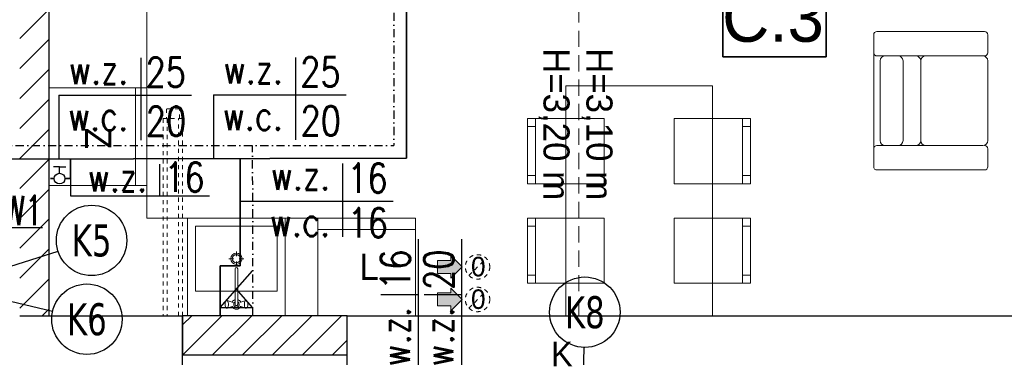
# Model space of a CAD drawing. Extents: x -220312 to -8310, y -91840 to 81907.
# Tile 43 of 128: x -172802 to -166760, y -3780 to -1708. Entities that reach past the tile are written whole.
import ezdxf
from ezdxf.enums import TextEntityAlignment as Align

# ---------------------------------------------------------------- set-up
doc = ezdxf.new("R2010")
doc.units = 0
doc.header["$MEASUREMENT"] = 0
doc.set_wipeout_variables(frame=1)
for name, pattern in [('DASHDOT', [1, 0.5, -0.25, 0, -0.25]), ('Hidden Line', [50, 25, -25]), ('Krawędzie ukryte', [150, 100, -50])]:
    doc.linetypes.add(name, pattern=pattern)
for name, color, linetype in [('#armatura', 7, 'Continuous'), ('#kan_san-op', 34, 'Continuous'), ('#opisy', 252, 'Continuous'), ('BATERIA', 3, 'Continuous'), ('Drzwi ArchiCAD', 7, 'Continuous'), ('srednice', 3, 'Continuous')]:
    doc.layers.add(name, color=color, linetype=linetype)
for name, color, linetype, lineweight in [('Arch kominy_Nr_Pióra__1', 7, 'Continuous', 25), ('Arch kominy_Nr_Pióra__10', 134, 'Continuous', 18), ('Arch kominy_Nr_Pióra__21', 7, 'Continuous', 9), ('Arch opisy_Nr_Pióra__21', 7, 'Continuous', 9), ('Arch ściany nośne_Nr_Pióra__21', 7, 'Continuous', 9), ('Arch ściany nośne_Nr_Pióra__27', 7, 'Continuous', 30), ('INWENT OPISY_Nr_Pióra__52', 34, 'Continuous', 25), ('INWENT WYMIARY_Nr_Pióra__21', 7, 'Continuous', 9), ('INWENT. DRZWI_Nr_Pióra__101', 8, 'Continuous', 13), ('INWENT.ŚCIANY_Nr_Pióra__1', 7, 'Continuous', 25), ('INWENT.ŚCIANY_Nr_Pióra__101', 8, 'Continuous', 13), ('IS_Ciepła_woda', 1, 'DASHDOT', 30), ('Istniejące stropy_Nr_Pióra__5', 7, 'Continuous', 13), ('PODKŁAD', 252, 'Continuous', 35), ('woda zimna', 5, 'Continuous', 35)]:
    doc.layers.add(name, color=color, linetype=linetype, lineweight=lineweight)
doc.layers.add('Arch wyposarzenie_Nr_Pióra__9', color=7, linetype='Continuous', lineweight=13, true_color=0x3dad99)
doc.layers.add('Arch wyposazenie_Nr_Pióra__9', color=7, linetype='Continuous', lineweight=13, true_color=0x3dad99)
doc.styles.add('GENERATED_STYLE_2', font='txt')
doc.styles.add('GENERATED_STYLE_4', font='txt')
doc.styles.add('GENERATED_STYLE_6', font='txt')
doc.styles.add('GLOWNE', font='verdana.ttf')
doc.styles.add('ROMANS', font='romans.shx', dxfattribs={"width": 0.85, "height": 0.11})
doc.styles.get("Standard").update_dxf_attribs({"font": 'txt', "bigfont": 'BIGFONT.SHX'})
pattern_1 = [(45, (0, 0), (-91.92388, 91.92388), [])]

# ---------------------------------------------------------------- blocks, each defined once
blk = doc.blocks.new('parter')
at = {"layer": 'Arch ściany nośne_Nr_Pióra__21', "linetype": 'Continuous'}
h = blk.add_hatch(dxfattribs=at)
h.set_pattern_fill('Common_Brick', color=252, style=0, pattern_type=2)
h.set_pattern_definition(pattern_1)
h.paths.add_polyline_path([(-172802.4, 2224.9), (-172802.4, -3525.1), (-172622.4, -3525.1), (-172622.4, 2224.9)], flags=0)
h = blk.add_hatch(dxfattribs=at)
h.set_pattern_fill('Common_Brick', color=252, style=0, pattern_type=2)
h.set_pattern_definition(pattern_1)
h.paths.add_polyline_path([(-171802.4, -3765.1), (-170792.4, -3765.1), (-170792.4, -3525.1), (-171802.4, -3525.1)], flags=0)
at = {"color": 252}
for p, q in [((-168487.5, -1935.3), (-168487.5, -1441.1)), ((-167852.2, -1441.1), (-167852.2, -1935.3)), ((-167852.2, -1935.3), (-168487.5, -1935.3))]:
    blk.add_line(p, q, dxfattribs=at)
at = {"layer": 'Arch kominy_Nr_Pióra__1', "color": 252, "linetype": 'Continuous'}
for points in [[(-170157.4, -3265.1), (-170237.4, -3185.1), (-170157.4, -3185.1)], [(-170237.4, -3265.1), (-170237.4, -3185.1), (-170157.4, -3265.1)], [(-170157.4, -3295.1), (-170157.4, -3155.1), (-170087.4, -3225.1)], [(-170157.4, -3495.1), (-170157.4, -3355.1), (-170087.4, -3425.1)], [(-170157.4, -3465.1), (-170237.4, -3385.1), (-170157.4, -3385.1)], [(-170237.4, -3465.1), (-170237.4, -3385.1), (-170157.4, -3465.1)]]:
    blk.add_solid(points, dxfattribs=at)
at = {"layer": 'Arch kominy_Nr_Pióra__21', "color": 252, "linetype": 'Continuous'}
for p, q in [((-170237.4, -3185.1), (-170157.4, -3185.1)), ((-170237.4, -3265.1), (-170237.4, -3185.1)), ((-170087.4, -3225.1), (-170157.4, -3155.1)), ((-170157.4, -3185.1), (-170157.4, -3155.1)), ((-170157.4, -3295.1), (-170087.4, -3225.1)), ((-170237.4, -3265.1), (-170157.4, -3265.1)), ((-170157.4, -3265.1), (-170157.4, -3295.1)), ((-170087.4, -3425.1), (-170157.4, -3355.1)), ((-170157.4, -3385.1), (-170157.4, -3355.1)), ((-170237.4, -3385.1), (-170157.4, -3385.1)), ((-170237.4, -3465.1), (-170237.4, -3385.1)), ((-170157.4, -3495.1), (-170087.4, -3425.1)), ((-170237.4, -3465.1), (-170157.4, -3465.1)), ((-170157.4, -3465.1), (-170157.4, -3495.1))]:
    blk.add_line(p, q, dxfattribs=at)
at = {"layer": 'Arch kominy_Nr_Pióra__21', "color": 252, "linetype": 'Hidden Line'}
for p, q in [((-170045.4, -3278.2), (-169939.3, -3172.1)), ((-170045.4, -3478.2), (-169939.3, -3372.1))]:
    blk.add_line(p, q, dxfattribs=at)
for centre in [(-169992.4, -3225.1), (-169992.4, -3425.1)]:
    blk.add_circle(centre, 75, dxfattribs=at)
at = {"layer": 'Arch opisy_Nr_Pióra__21', "color": 252, "linetype": 'Continuous'}
for p, q in [((-168487.5, -1935.3), (-168487.5, -1441.1)), ((-167852.2, -1441.1), (-167852.2, -1935.3)), ((-167852.2, -1935.3), (-168487.5, -1935.3))]:
    blk.add_line(p, q, dxfattribs=at)
at = {"layer": 'Arch wyposarzenie_Nr_Pióra__9', "color": 252, "linetype": 'Continuous'}
for p, q in [((-171472.4, -3129.7), (-171472.4, -3158.5)), ((-171517.9, -3175.1), (-171489.1, -3175.1)), ((-171472.4, -3191.8), (-171472.4, -3220.6)), ((-171455.7, -3175.1), (-171426.9, -3175.1)), ((-171480.3, -3236.3), (-171480.3, -3456.5)), ((-171464.5, -3456.5), (-171464.5, -3236.3)), ((-171540, -3439.8), (-171541.5, -3445.1)), ((-171537.9, -3436.4), (-171540, -3439.8)), ((-171532.8, -3432.6), (-171537.9, -3436.4)), ((-171530, -3431.1), (-171532.8, -3432.6)), ((-171492.5, -3443.1), (-171530, -3431.1)), ((-171527.2, -3432.6), (-171530, -3431.1)), ((-171524.7, -3436.8), (-171527.2, -3432.6)), ((-171522.9, -3443.1), (-171524.7, -3436.8)), ((-171521.9, -3451), (-171522.9, -3443.1)), ((-171452.3, -3443.1), (-171414.8, -3431.1)), ((-171421.9, -3443.1), (-171422.9, -3451)), ((-171420.1, -3436.8), (-171421.9, -3443.1)), ((-171417.6, -3432.6), (-171420.1, -3436.8)), ((-171414.8, -3431.1), (-171417.6, -3432.6)), ((-171412, -3432.6), (-171414.8, -3431.1)), ((-171412, -3432.6), (-171406.8, -3436.4)), ((-171404.8, -3439.8), (-171406.8, -3436.4)), ((-171403.2, -3445.1), (-171404.8, -3439.8)), ((-171541.5, -3445.1), (-171542.3, -3451.7)), ((-171542.3, -3451.7), (-171542.3, -3458.6)), ((-171542.3, -3458.6), (-171541.5, -3465.1)), ((-171541.5, -3465.1), (-171540, -3470.5)), ((-171540, -3470.5), (-171537.9, -3473.9)), ((-171532.8, -3477.7), (-171537.9, -3473.9)), ((-171532.8, -3477.7), (-171530, -3479.1)), ((-171492.5, -3467.2), (-171530, -3479.1)), ((-171530, -3479.1), (-171527.2, -3477.7)), ((-171527.2, -3477.7), (-171524.7, -3473.5)), ((-171524.7, -3473.5), (-171522.9, -3467.1)), ((-171522.9, -3467.1), (-171521.9, -3459.3)), ((-171521.9, -3459.3), (-171521.9, -3451)), ((-171452.3, -3467.2), (-171414.8, -3479.1)), ((-171422.9, -3451), (-171422.9, -3459.3)), ((-171422.9, -3459.3), (-171421.9, -3467.1)), ((-171421.9, -3467.1), (-171420.1, -3473.5)), ((-171420.1, -3473.5), (-171417.6, -3477.7)), ((-171417.6, -3477.7), (-171414.8, -3479.1)), ((-171414.8, -3479.1), (-171412, -3477.7)), ((-171412, -3477.7), (-171406.8, -3473.9)), ((-171406.8, -3473.9), (-171404.8, -3470.5)), ((-171404.8, -3470.5), (-171403.2, -3465.1)), ((-171402.4, -3451.7), (-171403.2, -3445.1)), ((-171403.2, -3465.1), (-171402.4, -3458.6)), ((-171402.4, -3458.6), (-171402.4, -3451.7))]:
    blk.add_line(p, q, dxfattribs=at)
for radius in [35, 25]:
    blk.add_circle((-171472.4, -3175.1), radius, dxfattribs=at)
for centre, radius, start, end in [((-171472.4, -3236.3), 7.88, 0, 180), ((-171472.4, -3455.1), 30, 105.22531, 152.02347), ((-171472.4, -3455.1), 16.8, 118.05488, 61.94512), ((-171472.4, -3455.1), 30, 27.97653, 74.77469), ((-171472.4, -3455.1), 30, 207.97653, 332.02347), ((-171472.4, -3455.1), 8, 190, 350)]:
    blk.add_arc(centre, radius, start, end, dxfattribs=at)
at = {"layer": 'Arch wyposazenie_Nr_Pióra__9', "color": 252, "linetype": 'Continuous'}
for p, q in [((-172022.4, -645.1), (-172022.4, -2925.1)), ((-167561.2, -1800.1), (-167561.2, -1910.1)), ((-166881.2, -1780.1), (-167541.2, -1780.1)), ((-166861.2, -1910.1), (-166861.2, -1800.1)), ((-167561.2, -1910.1), (-167561.2, -2500.1)), ((-167541.2, -1930.1), (-166881.2, -1930.1)), ((-167491.2, -1930.1), (-167302.5, -1930.1)), ((-166891.2, -1930.1), (-167242.5, -1930.1)), ((-167521.2, -2450.1), (-167521.2, -1960.1)), ((-167381.2, -1960.1), (-167381.2, -2450.1)), ((-167272.5, -1960.1), (-167272.5, -2450.1)), ((-167272.5, -1960.1), (-167272.5, -2450.1)), ((-166861.2, -2450.1), (-166861.2, -1960.1)), ((-169451.3, -2114.3), (-168551.3, -2114.3)), ((-169451.3, -3525.1), (-169451.3, -2114.3)), ((-168551.3, -2114.3), (-168551.3, -3525.1)), ((-172022.4, -2125.1), (-172622.4, -2125.1)), ((-172622.4, -2125.1), (-172622.4, -2725.1)), ((-172092.4, -2725.1), (-172092.4, -2125.1)), ((-172022.4, -2725.1), (-172022.4, -2125.1)), ((-169686.3, -2714.3), (-169686.3, -2314.3)), ((-169686.3, -2314.3), (-169216.3, -2314.3)), ((-169636.3, -2314.3), (-169636.3, -2714.3)), ((-169216.3, -2314.3), (-169216.3, -2714.3)), ((-168786.3, -2314.3), (-168786.3, -2714.3)), ((-168316.3, -2314.3), (-168786.3, -2314.3)), ((-168366.3, -2314.3), (-168366.3, -2714.3)), ((-168316.3, -2714.3), (-168316.3, -2314.3)), ((-169636.3, -2364.3), (-169686.3, -2364.3)), ((-168366.3, -2364.3), (-168316.3, -2364.3)), ((-167561.2, -2610.1), (-167561.2, -2500.1)), ((-167541.2, -2480.1), (-167491.2, -2480.1)), ((-167302.5, -2480.1), (-167491.2, -2480.1)), ((-167491.2, -2480.1), (-167302.5, -2480.1)), ((-167302.5, -2480.1), (-167242.5, -2480.1)), ((-167302.5, -2480.1), (-167242.5, -2480.1)), ((-166891.2, -2480.1), (-167242.5, -2480.1)), ((-167242.5, -2480.1), (-166891.2, -2480.1)), ((-166861.2, -2500.1), (-166861.2, -2610.1)), ((-166881.2, -2630.1), (-167541.2, -2630.1)), ((-169636.3, -2664.3), (-169686.3, -2664.3)), ((-169216.3, -2714.3), (-169686.3, -2714.3)), ((-168786.3, -2714.3), (-168316.3, -2714.3)), ((-168366.3, -2664.3), (-168316.3, -2664.3)), ((-172622.4, -2725.1), (-172022.4, -2725.1)), ((-172022.4, -2925.1), (-170372.4, -2925.1)), ((-171772.4, -2925.1), (-171772.4, -3525.1)), ((-171172.4, -2925.1), (-171772.4, -2925.1)), ((-171172.4, -2925.1), (-171172.4, -3525.1)), ((-170372.4, -2925.1), (-170972.4, -2925.1)), ((-170972.4, -2925.1), (-170972.4, -3525.1)), ((-170372.4, -3525.1), (-170372.4, -2925.1)), ((-169686.3, -3325.1), (-169686.3, -2925.1)), ((-169686.3, -2925.1), (-169216.3, -2925.1)), ((-169636.3, -2925.1), (-169636.3, -3325.1)), ((-169216.3, -2925.1), (-169216.3, -3325.1)), ((-168786.3, -2925.1), (-168786.3, -3325.1)), ((-168316.3, -2925.1), (-168786.3, -2925.1)), ((-168366.3, -2925.1), (-168366.3, -3325.1)), ((-168316.3, -3325.1), (-168316.3, -2925.1)), ((-171722.4, -2975.1), (-171222.4, -2975.1)), ((-171722.4, -3375.1), (-171722.4, -2975.1)), ((-171222.4, -2975.1), (-171222.4, -3375.1)), ((-171172.4, -3475.1), (-171172.4, -2975.1)), ((-170372.4, -2995.1), (-170972.4, -2995.1)), ((-169636.3, -2975.1), (-169686.3, -2975.1)), ((-168366.3, -2975.1), (-168316.3, -2975.1)), ((-169636.3, -3275.1), (-169686.3, -3275.1)), ((-168366.3, -3275.1), (-168316.3, -3275.1)), ((-171222.4, -3375.1), (-171722.4, -3375.1)), ((-169216.3, -3325.1), (-169686.3, -3325.1)), ((-168786.3, -3325.1), (-168316.3, -3325.1)), ((-171172.4, -3525.1), (-171772.4, -3525.1)), ((-170972.4, -3525.1), (-170372.4, -3525.1)), ((-168551.3, -3525.1), (-169451.3, -3525.1))]:
    blk.add_line(p, q, dxfattribs=at)
for centre, radius, start, end in [((-167541.2, -1800.1), 20, 90, 180), ((-166881.2, -1800.1), 20, 0, 90), ((-167541.2, -1910.1), 20, 180, 270), ((-167491.2, -1960.1), 30, 90, 180), ((-167411.2, -1960.1), 30, 0, 90), ((-167302.5, -1960.1), 30, 0, 90), ((-167242.5, -1960.1), 30, 90, 180), ((-166891.2, -1960.1), 30, 0, 90), ((-166881.2, -1910.1), 20, 270, 0), ((-167491.2, -2450.1), 30, 180, 270), ((-167411.2, -2450.1), 30, 270, 0), ((-167302.5, -2450.1), 30, 270, 0), ((-167242.5, -2450.1), 30, 180, 270), ((-166891.2, -2450.1), 30, 270, 0), ((-167541.2, -2500.1), 20, 90, 180), ((-166881.2, -2500.1), 20, 0, 90), ((-167541.2, -2610.1), 20, 180, 270), ((-166881.2, -2610.1), 20, 270, 0)]:
    blk.add_arc(centre, radius, start, end, dxfattribs=at)
at = {"layer": 'Arch ściany nośne_Nr_Pióra__27', "color": 252, "linetype": 'Continuous'}
for p, q in [((-172622.4, -3525.1), (-172622.4, -645.1)), ((-172802.4, -3525.1), (-172622.4, -3525.1)), ((-171802.4, -3525.1), (-171802.4, -3765.1)), ((-170792.4, -3525.1), (-171802.4, -3525.1)), ((-170792.4, -3765.1), (-170792.4, -3525.1)), ((-171802.4, -3765.1), (-170792.4, -3765.1))]:
    blk.add_line(p, q, dxfattribs=at)
at = {"layer": 'INWENT. DRZWI_Nr_Pióra__101', "color": 252, "linetype": 'Hidden Line'}
for p, q in [((-171902.4, -2255.1), (-171902.4, -2315.1)), ((-171822.4, -2255.1), (-171902.4, -2255.1)), ((-171822.4, -2315.1), (-171822.4, -2255.1))]:
    blk.add_line(p, q, dxfattribs=at)
at = {"layer": 'INWENT.ŚCIANY_Nr_Pióra__1', "color": 252, "linetype": 'Continuous'}
for p, q in [((-172802.4, -3525.1), (-171802.4, -3525.1)), ((-171802.4, -3945.1), (-171802.4, -3525.1)), ((-170792.4, -3525.1), (-164872.4, -3525.1)), ((-170792.4, -3945.1), (-170792.4, -3525.1))]:
    blk.add_line(p, q, dxfattribs=at)
at = {"layer": 'INWENT.ŚCIANY_Nr_Pióra__101', "color": 252, "linetype": 'Hidden Line'}
for p, q in [((-171802.4, -2315.1), (-171922.4, -2315.1)), ((-171922.4, -2315.1), (-171922.4, -3525.1)), ((-171897.4, -2315.1), (-171897.4, -3525.1)), ((-171827.4, -3525.1), (-171827.4, -2315.1)), ((-171802.4, -3525.1), (-171802.4, -2315.1))]:
    blk.add_line(p, q, dxfattribs=at)
at = {"layer": 'Istniejące stropy_Nr_Pióra__5', "color": 252, "linetype": 'Krawędzie ukryte'}
blk.add_line((-169371.3, -875.1), (-169371.3, -3525.1), dxfattribs=at)
at = {"layer": 'Arch kominy_Nr_Pióra__10', "color": 252, "linetype": 'Continuous', "style": 'GENERATED_STYLE_6'}
for p in [(-170032.4, -3283.3), (-170032.4, -3483.3)]:
    blk.add_text('0', height=120, dxfattribs=at).set_placement(p)
at = {"layer": 'Arch opisy_Nr_Pióra__21', "color": 252, "linetype": 'Continuous', "style": 'GENERATED_STYLE_4'}
blk.add_text('C.3', height=300, dxfattribs=at).set_placement((-168491.3, -1843.3))
at = {"layer": 'Arch wyposazenie_Nr_Pióra__9', "color": 252, "linetype": 'Continuous', "style": 'GENERATED_STYLE_6'}
blk.add_text('Z', height=160, rotation=270, dxfattribs=at).set_placement((-172400.6, -2371.8))
blk.add_text('L', height=160, dxfattribs=at).set_placement((-170718.1, -3304.8))
at = {"layer": 'INWENT OPISY_Nr_Pióra__52', "color": 252, "linetype": 'Continuous', "style": 'GENERATED_STYLE_6'}
blk.add_text('K', height=150, dxfattribs=at).set_placement((-169542.4, -3835))
at = {"layer": 'INWENT WYMIARY_Nr_Pióra__21', "color": 252, "linetype": 'Continuous', "style": 'GENERATED_STYLE_2'}
for s, p in [('H=3,20 m', (-169587.7, -1882)), ('H=3,10 m', (-169324.2, -1882))]:
    blk.add_text(s, height=160, rotation=270, dxfattribs=at).set_placement(p)
blk = doc.blocks.new('123')
at = {"layer": 'BATERIA'}
for p, q in [((3328807.82, 5990842.9), (3328807.82, 5990847.57)), ((3328827.82, 5990842.9), (3328827.82, 5990847.57)), ((3328827.82, 5990842.9), (3328807.82, 5990820.42)), ((3328807.82, 5990842.9), (3328817.82, 5990831.66)), ((3328827.82, 5990842.9), (3328807.82, 5990842.9))]:
    blk.add_line(p, q, dxfattribs=at)
blk = doc.blocks.new('zawór')
at = {"layer": '#armatura', "color": 6}
for p, q in [((35456.52, -2395.35), (35452.78, -2395.35)), ((35456.52, -2399.32), (35456.52, -2395.35)), ((35456.52, -2395.35), (35460.27, -2395.35))]:
    blk.add_line(p, q, dxfattribs=at)
blk.add_circle((35456.52, -2402.6), 3.28, dxfattribs=at)

msp = doc.modelspace()

# ---------------------------------------------------------------- linework, layer by layer
at = {"layer": '#kan_san-op', "color": 7}
for p, q in [((-172902.4, -3235.1), (-172566.9, -3128.2)), ((-172902.4, -3425.1), (-172600.2, -3496.5)), ((-169342.4, -3885.1), (-169338.8, -3719.3))]:
    msp.add_line(p, q, dxfattribs=at)
at = {"layer": '#kan_san-op', "color": 7, "extrusion": (0, 0, -1)}
for centre in [(-172361, -3062.5), (-169334.1, -3503.2), (-172389.8, -3546.2)]:
    msp.add_ellipse(centre, major_axis=(-152.9, -152.9), ratio=1, start_param=3.926991, end_param=10.210176, dxfattribs=at)
at = {"layer": '#opisy', "color": 7}
msp.add_line((-172663.1, -2986.2), (-173042.4, -2986.2), dxfattribs=at)
at = {"layer": 'Drzwi ArchiCAD'}
for p, q in [((-172561.3, -2171.4), (-172561.3, -2562.2)), ((-171612, -2169.1), (-171612, -2559.9))]:
    msp.add_line(p, q, dxfattribs=at)
at = {"layer": 'IS_Ciepła_woda', "ltscale": 100}
for p, q in [((-170505.6, 336.5), (-170505.6, -2480)), ((-175430.5, -2480), (-170505.6, -2480)), ((-171372.5, -3521.7), (-171372.6, -2480))]:
    msp.add_line(p, q, dxfattribs=at)
at = {"layer": 'srednice', "color": 7}
for p, q in [((-172058.9, -1941.7), (-172058.9, -2446.9)), ((-171109.6, -1939.4), (-171109.6, -2444.6)), ((-172561.3, -2171.4), (-171748.5, -2171.4)), ((-171612, -2169.1), (-170799.2, -2169.1)), ((-171943.5, -2595.4), (-171943.5, -2788.8)), ((-170820.4, -2590.9), (-170820.4, -3041.1)), ((-172491.3, -2683.4), (-172491.3, -2789)), ((-172491.3, -2789), (-171637.8, -2788.7)), ((-171449.6, -2820.7), (-170510.6, -2820.7)), ((-170355.3, -3945.1), (-170355.6, -3055.7)), ((-170089, -3945.1), (-170089.4, -3055.7)), ((-170585.4, -3395), (-170355.6, -3395)), ((-170319.1, -3395), (-170089.3, -3395))]:
    msp.add_line(p, q, dxfattribs=at)
at = {"layer": 'woda zimna', "color": 5}
for p, q in [((-170428.5, -2557.1), (-170428.5, 259.5)), ((-175432.4, -2569.1), (-170428.5, -2557.1)), ((-172491.3, -2683.4), (-172491.3, -2562.1)), ((-171449.6, -3217.9), (-171449.6, -2559.5)), ((-172612.3, -2683.4), (-172590.4, -2683.4)), ((-172524.8, -2683.4), (-172491.3, -2683.4)), ((-171449.6, -3217.9), (-171572.6, -3218)), ((-171572.5, -3521.7), (-171572.6, -3218))]:
    msp.add_line(p, q, dxfattribs=at)

# ---------------------------------------------------------------- block references
at = {"layer": 'BATERIA', "xscale": 10, "yscale": 10, "zscale": 10, "rotation": 180.00840585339}
msp.add_blockref('123', (33107916.1, 59909837.1), dxfattribs=at)
at = {"layer": 'PODKŁAD'}
msp.add_blockref('parter', (0, 0), dxfattribs=at)
at = {"layer": 'woda zimna', "color": 5, "linetype": 'Continuous', "xscale": 10, "yscale": 10, "zscale": 10, "rotation": 359.999995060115}
msp.add_blockref('zawór', (-527122.8, 21342.6), dxfattribs=at)

# ---------------------------------------------------------------- texts
at = {"layer": '#kan_san-op', "color": 7, "style": 'GLOWNE', "width": 0.7}
for s, p in [('K5', (-172361, -3062.5)), ('K8', (-169334.1, -3503.2)), ('K6', (-172389.8, -3546.2))]:
    msp.add_text(s, height=196.36, dxfattribs=at).set_placement(p, align=Align.MIDDLE_CENTER)
at = {"layer": '#opisy', "color": 7, "insert": (-173018.9, -2788.1), "char_height": 180, "width": 1720, "attachment_point": 1}
msp.add_mtext('\\W0.7;NW1', dxfattribs=at)
at = {"layer": 'srednice', "color": 3, "style": 'ROMANS', "width": 0.8}
for s, p in [('w.z.', (-172500.1, -2102.6)), ('25', (-172029.7, -2120.7)), ('w.z.', (-171550.8, -2100.3)), ('25', (-171080.5, -2118.4)), ('w.c.', (-172505.9, -2387.8)), ('20', (-172027.8, -2421.4)), ('w.c.', (-171556.7, -2385.5)), ('20', (-171078.5, -2419.1)), ('16', (-171914.4, -2764.1)), ('16', (-170791.2, -2770)), ('w.z.', (-172384.8, -2762.8)), ('w.z.', (-171261.6, -2751.9)), ('w.c.', (-171267.4, -3037.1)), ('16', (-170789.3, -3044.4))]:
    msp.add_text(s, height=180, dxfattribs=at).set_placement(p)
for s, p in [('16', (-170406.3, -3365.8)), ('20', (-170140, -3365.8)), ('w.z.', (-170407.7, -3836.2)), ('w.z.', (-170141.4, -3836.2))]:
    msp.add_text(s, height=180, rotation=90, dxfattribs=at).set_placement(p)

# ---------------------------------------------------------------- next in the draw order: wipeouts: each hides what was drawn before it
at = {"ltscale": 10}
msp.add_wipeout([(-200770.3, 11108.9), (-198285.2, 10498.9), (-198285.2, -17981.1), (-159380.3, -17981.1), (-158770.3, -18591.1), (-200770.3, -18591.1)], dxfattribs=at).dxf.layer = '#kan_san-op'

doc.saveas('drawing.dxf')
